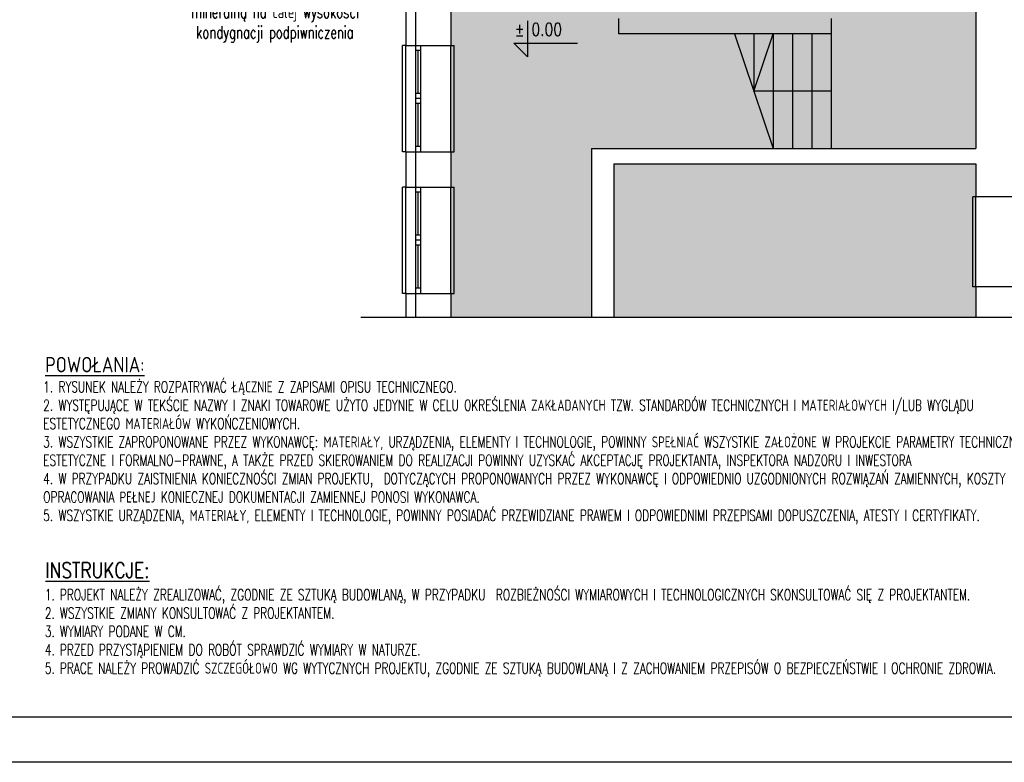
# Model space of a CAD drawing. Header units: millimetres. Extents: x 31969 to 285678, y -69766 to -1123.
# Tile 73 of 176: x 140259 to 141787, y -12023 to -10870. Entities that reach past the tile are written whole.
import ezdxf
from ezdxf.lldxf.tags import DXFTag

# ---------------------------------------------------------------- set-up
doc = ezdxf.new("R2010")
doc.units = ezdxf.units.MM
doc.linetypes.add('ACAD_ISO02W100', pattern=[15, 12, -3])
for name, color, linetype in [('a-izolacja 1', 3, 'Continuous'), ('a-koty', 1, 'Continuous'), ('a-opis 1', 3, 'Continuous'), ('a-opis 2', 1, 'Continuous'), ('a-ramka', 7, 'Continuous'), ('a-schody', 3, 'Continuous'), ('a-stolarka okienna', 3, 'Continuous'), ('a-szkło', 4, 'Continuous'), ('a-szraf', 252, 'Continuous'), ('a-ściany istniejące murowane', 6, 'Continuous')]:
    doc.layers.add(name, color=color, linetype=linetype)
doc.styles.add('IREK', font='simplex.shx', dxfattribs={"width": 0.8})
doc.styles.add('RS01507', font='romans.shx', dxfattribs={"width": 0.7, "height": 0.15})
doc.styles.add('WYMIAR', font='romans.shx', dxfattribs={"width": 0.8})
tags = doc.linetypes.add('DASHED', pattern=[0.75, 0.5, -0.25]).pattern_tags.tags
tags[6:7] = [DXFTag(74, 4), DXFTag(75, 0), DXFTag(340, '0'), DXFTag(46, 1.0), DXFTag(50, 0.0), DXFTag(44, 0.0), DXFTag(45, 0.0)]
tags[4:5] = [DXFTag(74, 4), DXFTag(75, 0), DXFTag(340, '0'), DXFTag(46, 1.0), DXFTag(50, 0.0), DXFTag(44, 0.0), DXFTag(45, 0.0)]

msp = doc.modelspace()

# ---------------------------------------------------------------- hatches: boundary and pattern name
at = {"layer": 'a-szraf', "ltscale": 30}
h = msp.add_hatch(dxfattribs=at)
h.set_pattern_fill('DOTS', color=256, scale=3)
h.set_pattern_definition([(0, (0, -3342.232), (2.38125, 4.7625), [0, -4.7625])])
h.paths.add_polyline_path([(141743.07, -11094.1), (141181.07, -11094.1), (141181.07, -11332.6), (141743.07, -11332.6)])
h.paths.add_polyline_path([(141743.07, -10690.1), (140928.07, -10690.1), (140928.07, -11070.1), (141146.07, -11070.1), (141743.07, -11070.1)])
h.paths.add_polyline_path([(141146.07, -11070.1), (140928.07, -11070.1), (140928.07, -11332.6), (141146.07, -11332.6)])

# ---------------------------------------------------------------- linework, layer by layer
at = {"layer": 'a-izolacja 1'}
for p, q in [((140873.07, -10855.1), (140873.07, -10910.1)), ((140873.07, -11075.1), (140873.07, -11130.1)), ((140873.07, -11295.1), (140873.07, -11332.6))]:
    msp.add_line(p, q, dxfattribs=at)
at = {"layer": 'a-koty'}
msp.add_lwpolyline([(141047.1, -10872.14), (141047.1, -10928.02), (141025.88, -10906.79), (141124.53, -10906.79)], dxfattribs=at)
at = {"layer": 'a-ramka', "ltscale": 0.5}
for points in [[(147493.33, -12023.13), (139893.33, -12023.13), (139893.33, -9053.13), (147493.33, -9053.13)], [(140143.33, -9123.13), (147423.33, -9123.13), (147423.33, -11953.13), (140143.33, -11953.13)]]:
    msp.add_lwpolyline(points, close=True, dxfattribs=at)
at = {"layer": 'a-schody'}
for p, q in [((141188.07, -10868.1), (141188.07, -10892.1)), ((141518.07, -10868.1), (141518.07, -10892.1)), ((141518.07, -10892.1), (141188.07, -10892.1)), ((141368.07, -10892.1), (141428.07, -11070.1)), ((141398.07, -10892.1), (141398.07, -10981.1)), ((141398.07, -10981.1), (141428.07, -10892.1)), ((141428.07, -10892.1), (141428.07, -11070.1)), ((141458.07, -10892.1), (141458.07, -11070.1)), ((141488.07, -10892.1), (141488.07, -11070.1)), ((141518.07, -10892.1), (141518.07, -11070.1)), ((141518.07, -10981.1), (141398.07, -10981.1))]:
    msp.add_line(p, q, dxfattribs=at)
at = {"layer": 'a-stolarka okienna', "ltscale": 40}
for p, q in [((140858.07, -10910.1), (140853.07, -10910.1)), ((140853.07, -11075.1), (140853.07, -10910.1)), ((140928.07, -10910.1), (140933.07, -10910.1)), ((140933.07, -11075.1), (140933.07, -10910.1)), ((140858.07, -11075.1), (140853.07, -11075.1)), ((140928.07, -11075.1), (140933.07, -11075.1)), ((140858.07, -11130.1), (140853.07, -11130.1)), ((140853.07, -11295.1), (140853.07, -11130.1)), ((140928.07, -11130.1), (140933.07, -11130.1)), ((140933.07, -11295.1), (140933.07, -11130.1)), ((141743.07, -11145.1), (141738.07, -11145.1)), ((141738.07, -11285.1), (141738.07, -11145.1)), ((141743.07, -11285.1), (141738.07, -11285.1)), ((140858.07, -11295.1), (140853.07, -11295.1)), ((140928.07, -11295.1), (140933.07, -11295.1))]:
    msp.add_line(p, q, dxfattribs=at)
at = {"layer": 'a-stolarka okienna', "linetype": 'DASHED', "lineweight": 25, "ltscale": 20}
for p, q in [((140858.07, -11075.1), (140858.07, -10910.1)), ((140928.07, -11075.1), (140928.07, -10910.1)), ((140858.07, -11295.1), (140858.07, -11130.1)), ((140928.07, -11295.1), (140928.07, -11130.1)), ((141743.07, -11285.1), (141743.07, -11145.1))]:
    msp.add_line(p, q, dxfattribs=at)
at = {"layer": 'a-stolarka okienna'}
for p, q in [((140873.07, -10910.1), (140873.07, -11075.1)), ((140881.07, -10910.1), (140881.07, -11074.87)), ((140881.07, -10917.87), (140873.07, -10917.87)), ((140881.07, -10984.71), (140873.07, -10984.71)), ((140881.07, -10992.6), (140873.07, -10992.6)), ((140881.07, -11000.37), (140873.07, -11000.37)), ((140881.07, -11066.87), (140873.07, -11066.87)), ((140873.07, -11130.1), (140873.07, -11295.1)), ((140881.07, -11137.87), (140873.07, -11137.87)), ((140881.07, -11130.1), (140881.07, -11294.87)), ((140881.07, -11204.71), (140873.07, -11204.71)), ((140881.07, -11212.6), (140873.07, -11212.6)), ((140881.07, -11220.37), (140873.07, -11220.37)), ((140881.07, -11286.87), (140873.07, -11286.87))]:
    msp.add_line(p, q, dxfattribs=at)
at = {"layer": 'a-szkło', "ltscale": 2}
for p, q in [((140877.07, -10984.71), (140877.07, -10917.87)), ((140877.07, -11066.87), (140877.07, -11000.37)), ((140877.07, -11204.71), (140877.07, -11137.87)), ((140877.07, -11286.87), (140877.07, -11220.37))]:
    msp.add_line(p, q, dxfattribs=at)
at = {"layer": 'a-ściany istniejące murowane'}
for p, q in [((141743.07, -10690.1), (141743.07, -11070.1)), ((140858.07, -10855.1), (140858.07, -10910.1)), ((140928.07, -10855.1), (140928.07, -10910.1)), ((140858.07, -10910.1), (140928.07, -10910.1)), ((140858.07, -11075.1), (140858.07, -11130.1)), ((140858.07, -11075.1), (140928.07, -11075.1)), ((140928.07, -11075.1), (140928.07, -11130.1)), ((141146.07, -11070.1), (141743.07, -11070.1)), ((141146.07, -11070.1), (141146.07, -11332.6)), ((141181.07, -11094.1), (141743.07, -11094.1)), ((141181.07, -11094.1), (141181.07, -11332.6)), ((141743.07, -11094.1), (141743.07, -11145.1)), ((140858.07, -11130.1), (140928.07, -11130.1)), ((141813.07, -11145.1), (141743.07, -11145.1)), ((141743.07, -11285.1), (141743.07, -11332.6)), ((141813.07, -11285.1), (141743.07, -11285.1)), ((140858.07, -11295.1), (140858.07, -11332.6)), ((140858.07, -11295.1), (140928.07, -11295.1)), ((140928.07, -11295.1), (140928.07, -11332.6)), ((141858.07, -11332.6), (140788.07, -11332.6))]:
    msp.add_line(p, q, dxfattribs=at)

# ---------------------------------------------------------------- texts
at = {"layer": 'a-koty', "insert": (141027.31, -10875.29), "char_height": 19.8, "width": 462.9754, "attachment_point": 1, "style": 'WYMIAR'}
msp.add_mtext('%%P 0.00', dxfattribs=at)
at = {"layer": 'a-opis 1', "ltscale": 40, "style": 'RS01507'}
for s, insert, char_height, width, attachment_point in [('\\pxqc,t5;Wymiana styropianu na wełnę mineralną na całej wysokości kondygnacji podpiwniczenia', (140849, -10905.51), 18.9125, 388.2025, 9), ('1. RYSUNEK NALEŻY ROZPATRYWAĆ ŁĄCZNIE Z ZAPISAMI OPISU TECHNICZNEGO.\\P2. WYSTĘPUJĄCE W TEKŚCIE NAZWY I ZNAKI TOWAROWE UŻYTO JEDYNIE W CELU OKREŚLENIA ZAKŁADANYCH TZW. STANDARDÓW TECHNICZNYCH I MATERIAŁOWYCH I/LUB WYGLĄDU ESTETYCZNEGO MATERIAŁÓW WYKOŃCZENIOWYCH.\\P3. WSZYSTKIE ZAPROPONOWANE PRZEZ WYKONAWCĘ: MATERIAŁY, URZĄDZENIA, ELEMENTY I TECHNOLOGIE, POWINNY SPEŁNIAĆ WSZYSTKIE ZAŁOŻONE W PROJEKCIE PARAMETRY TECHNICZNE, ESTETYCZNE I FORMALNO-PRAWNE, A TAKŻE PRZED SKIEROWANIEM DO REALIZACJI POWINNY UZYSKAĆ AKCEPTACJĘ PROJEKTANTA, INSPEKTORA NADZORU I INWESTORA\\P4. W PRZYPADKU ZAISTNIENIA KONIECZNOŚCI ZMIAN PROJEKTU,  DOTYCZĄCYCH PROPONOWANYCH PRZEZ WYKONAWCĘ I ODPOWIEDNIO UZGODNIONYCH ROZWIĄZAŃ ZAMIENNYCH, KOSZTY  OPRACOWANIA PEŁNEJ KONIECZNEJ DOKUMENTACJI ZAMIENNEJ PONOSI WYKONAWCA.\\P5. WSZYSTKIE URZĄDZENIA, MATERIAŁY, ELEMENTY I TECHNOLOGIE, POWINNY POSIADAĆ PRZEWIDZIANE PRAWEM I ODPOWIEDNIMI PRZEPISAMI DOPUSZCZENIA, ATESTY I CERTYFIKATY.', (140295.31, -11431.65), 17.10272, 1688.6407, 1), ('1. PROJEKT NALEŻY ZREALIZOWAĆ, ZGODNIE ZE SZTUKĄ BUDOWLANĄ, W PRZYPADKU  ROZBIEŻNOŚCI WYMIAROWYCH I TECHNOLOGICZNYCH SKONSULTOWAĆ SIĘ Z PROJEKTANTEM. \\P2. WSZYSTKIE ZMIANY KONSULTOWAĆ Z PROJEKTANTEM.\\P3. WYMIARY PODANE W CM.\\P4. PRZED PRZYSTĄPIENIEM DO ROBÓT SPRAWDZIĆ WYMIARY W NATURZE.\\P5. PRACE NALEŻY PROWADZIĆ SZCZEGÓŁOWO WG WYTYCZNYCH PROJEKTU, ZGODNIE ZE SZTUKĄ BUDOWLANĄ I Z ZACHOWANIEM PRZEPISÓW O BEZPIECZEŃSTWIE I OCHRONIE ZDROWIA.\\P{\\C14;   }', (140297.65, -11754.4), 17.10272, 1825.5351, 1)]:
    msp.add_mtext(s, dxfattribs=dict(at, insert=insert, char_height=char_height, width=width, attachment_point=attachment_point))
at = {"layer": 'a-opis 2', "linetype": 'ACAD_ISO02W100', "ltscale": 0.5, "char_height": 24.007, "width": 295.3757, "attachment_point": 1, "style": 'IREK'}
for s, insert in [('{\\LPOWOŁANIA:}', (140298.23, -11393.68)), ('{\\LINSTRUKCJE:}', (140298.8, -11712.91))]:
    msp.add_mtext(s, dxfattribs=dict(at, insert=insert))

doc.saveas('drawing.dxf')
